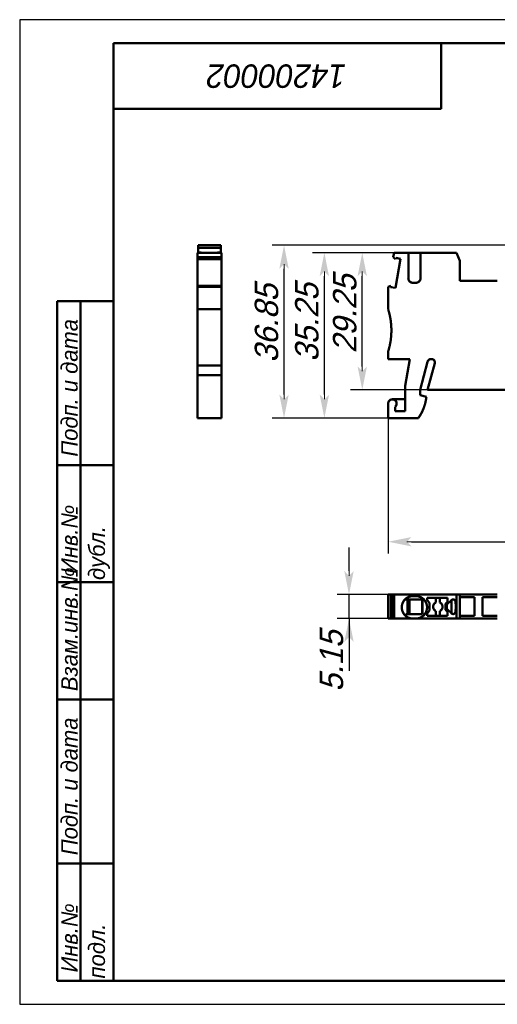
# Model space of a CAD drawing. Header units: millimetres. Extents: x 0 to 297, y 0 to 210.
# Tile 1 of 2: x 0 to 102, y 0 to 210. Entities that reach past the tile are written whole.
import ezdxf

# ---------------------------------------------------------------- set-up
doc = ezdxf.new("R2010")
doc.units = ezdxf.units.MM
doc.styles.add('TextStyle_1', font='T-FLEX Type A.TTF', dxfattribs={"oblique": 15, "height": 5})
doc.dimstyles.new('DIM_ST_1', dxfattribs={"dimtxt": 5, "dimasz": 5, "dimexe": 2.5, "dimexo": 0, "dimtad": 1, "dimrnd": 0.01, "dimdsep": 46, "dimtxsty": 'TextStyle_1', "dimblk": 'Arrow_3_C7_Status', "dimcen": 0.09, "dimclrd": 7, "dimclre": 7, "dimclrt": 7, "dimazin": 0, "dimtfac": 1, "dimtdec": 0, "dimtmove": 0, "dimatfit": 0, "dimldrblk": 'NONE', "dimfxl": 1, "dimtvp": 1, "dimtolj": 1, "dimarcsym": 0})
doc.dimstyles.new('DIM_ST_2', dxfattribs={"dimtxt": 5, "dimasz": 5, "dimexe": 2.5, "dimexo": 0, "dimtad": 1, "dimrnd": 0.01, "dimdsep": 46, "dimtxsty": 'TextStyle_1', "dimblk": 'Arrow_3_C7_Status', "dimcen": 0.09, "dimclrd": 7, "dimclre": 7, "dimclrt": 7, "dimazin": 0, "dimtfac": 1, "dimtdec": 0, "dimtmove": 0, "dimatfit": 0, "dimldrblk": 'NONE', "dimfxl": 1, "dimtvp": 1, "dimtolj": 1, "dimarcsym": 0})

# ---------------------------------------------------------------- blocks, each defined once
blk = doc.blocks.new('Arrow_3_C7_Status')
at = {"color": 7, "lineweight": 0, "flags": 128}
blk.add_lwpolyline([(-1, 0), (-0.8, 0)], dxfattribs=at)
at = {"color": 7}
blk.add_solid([(-1, -0.2), (0, 0), (-0.8, 0), (-1, 0.2)], dxfattribs=at)
blk = doc.blocks.new('*D5')
at = {"color": 7, "lineweight": -2}
for p, q in [((119.97, 161.98), (53.94, 161.98)), ((56.44, 130.13), (56.44, 156.98)), ((78.68, 125.13), (53.94, 125.13))]:
    blk.add_line(p, q, dxfattribs=at)
at = {"layer": 'Defpoints', "color": 0}
for p in [(56.44, 161.98), (119.97, 161.98), (78.68, 125.13)]:
    blk.add_point(p, dxfattribs=at)
at = {"color": 7, "lineweight": -2, "xscale": 5, "yscale": 5, "zscale": 5}
for p, rotation in [((56.44, 161.98), 90), ((56.44, 125.13), 270)]:
    blk.add_blockref('Arrow_3_C7_Status', p, dxfattribs=dict(at, rotation=rotation))
blk = doc.blocks.new('_None')
blk = doc.blocks.new('*D7')
at = {"color": 7, "lineweight": -2}
for p, q in [((85.58, 160.38), (62.55, 160.38)), ((65.05, 130.13), (65.05, 155.38)), ((78.68, 125.13), (62.55, 125.13))]:
    blk.add_line(p, q, dxfattribs=at)
at = {"layer": 'Defpoints', "color": 0}
for p in [(65.05, 160.38), (85.58, 160.38), (78.68, 125.13)]:
    blk.add_point(p, dxfattribs=at)
at = {"color": 7, "lineweight": -2, "xscale": 5, "yscale": 5, "zscale": 5}
for p, rotation in [((65.05, 160.38), 90), ((65.05, 125.13), 270)]:
    blk.add_blockref('Arrow_3_C7_Status', p, dxfattribs=dict(at, rotation=rotation))
blk = doc.blocks.new('*D8')
at = {"color": 7, "lineweight": -2}
for p, q in [((140.58, 136.33), (140.58, 96.26)), ((78.68, 125.13), (78.68, 96.26)), ((83.68, 98.76), (135.58, 98.76))]:
    blk.add_line(p, q, dxfattribs=at)
at = {"layer": 'Defpoints', "color": 0}
for p in [(140.58, 136.33), (78.68, 125.13), (140.58, 98.76)]:
    blk.add_point(p, dxfattribs=at)
at = {"color": 7, "lineweight": -2, "xscale": 5, "yscale": 5, "zscale": 5}
for p, rotation in [((78.68, 98.76), 180), ((140.58, 98.76), 360)]:
    blk.add_blockref('Arrow_3_C7_Status', p, dxfattribs=dict(at, rotation=rotation))
blk = doc.blocks.new('*D10')
at = {"color": 7, "lineweight": -2}
for p, q in [((85.58, 160.38), (70.64, 160.38)), ((73.14, 136.13), (73.14, 155.38)), ((87.08, 131.13), (70.64, 131.13))]:
    blk.add_line(p, q, dxfattribs=at)
at = {"layer": 'Defpoints', "color": 0}
for p in [(73.14, 160.38), (85.58, 160.38), (87.08, 131.13)]:
    blk.add_point(p, dxfattribs=at)
at = {"color": 7, "lineweight": -2, "xscale": 5, "yscale": 5, "zscale": 5}
for p, rotation in [((73.14, 160.38), 90), ((73.14, 131.13), 270)]:
    blk.add_blockref('Arrow_3_C7_Status', p, dxfattribs=dict(at, rotation=rotation))
blk = doc.blocks.new('*D11')
at = {"color": 7, "lineweight": -2}
for p, q in [((70.31, 92.52), (70.31, 97.52)), ((79.93, 87.52), (67.81, 87.52)), ((70.31, 82.37), (70.31, 87.52)), ((82.98, 82.37), (67.81, 82.37)), ((70.31, 82.37), (70.31, 71.23)), ((70.31, 77.37), (70.31, 72.37))]:
    blk.add_line(p, q, dxfattribs=at)
at = {"layer": 'Defpoints', "color": 0}
for p in [(70.31, 87.52), (79.93, 87.52), (82.98, 82.37)]:
    blk.add_point(p, dxfattribs=at)
at = {"color": 7, "lineweight": -2, "xscale": 5, "yscale": 5, "zscale": 5}
for p, rotation in [((70.31, 87.52), 270), ((70.31, 82.37), 90)]:
    blk.add_blockref('Arrow_3_C7_Status', p, dxfattribs=dict(at, rotation=rotation))
blk = doc.blocks.new('_FR1Страница_1')
at = {"color": 7, "lineweight": 25, "flags": 128}
for points in [[(0, 210), (0, 0)], [(297, 210), (0, 210)], [(0, 0), (297, 0)]]:
    blk.add_lwpolyline(points, dxfattribs=at)
at = {"color": 7, "lineweight": 50, "flags": 128}
for points in [[(20, 5), (20, 205)], [(20, 205), (292, 205)], [(90, 191), (90, 205)], [(20, 191), (90, 191)], [(8, 5), (8, 150)], [(8, 150), (20, 150)], [(13, 150), (13, 5)], [(8, 115), (20, 115)], [(8, 90), (20, 90)], [(20, 65), (8, 65)], [(8, 30), (20, 30)], [(20, 5), (8, 5)], [(292, 5), (20, 5)]]:
    blk.add_lwpolyline(points, dxfattribs=at)
at = {"color": 7}
for s, insert, char_height, width, attachment_point, rotation in [('\\pl0.5;{\\fT-FLEX Type A|b0|i1;\\l14200002 \\P}', (55, 198), 5, 72.5, 5, 180), ('\\pl0.5;{\\fT-FLEX Type A|b0|i1;\\l Подп. и дата\\P}', (8.875, 115), 3.5, 36.75, 1, 90), ('\\pl0.5;{\\fT-FLEX Type A|b0|i1;\\l\\P}', (16.5, 132.5), 3.5, 36.75, 5, 90), ('\\pl0.5;{\\fT-FLEX Type A|b0|i1;\\l Инв.№ дубл.\\P}', (8.875, 90), 3.5, 26.75, 1, 90), ('\\pl0.5;{\\fT-FLEX Type A|b0|i1;\\l\\P}', (16.5, 102.5), 3.5, 26.75, 5, 90), ('\\pl0.5;{\\fT-FLEX Type A|b0|i1;\\l Взам.инв.№\\P}', (8.875, 65), 3.5, 26.75, 1, 90), ('\\pl0.5;{\\fT-FLEX Type A|b0|i1;\\l\\P}', (16.5, 77.5), 3.5, 26.75, 5, 90), ('\\pl0.5;{\\fT-FLEX Type A|b0|i1;\\l Подп. и дата\\P}', (8.875, 30), 3.5, 36.75, 1, 90), ('\\pl0.5;{\\fT-FLEX Type A|b0|i1;\\l\\P}', (16.5, 47.5), 3.5, 36.75, 5, 90), ('\\pl0.5;{\\fT-FLEX Type A|b0|i1;\\l Инв.№ подл.\\P}', (8.875, 5), 3.5, 26.75, 1, 90), ('\\pl0.5;{\\fT-FLEX Type A|b0|i1;\\l\\H0.857143x;\\P}', (16.5, 17.5), 3.5, 26.75, 5, 90)]:
    blk.add_mtext(s, dxfattribs=dict(at, insert=insert, char_height=char_height, width=width, attachment_point=attachment_point, rotation=rotation))
blk = doc.blocks.new('Страница_1')
at = {"color": 7, "lineweight": 50, "flags": 128}
for points in [[(42.953, 161.981), (38.083, 161.981)], [(38.083, 161.411), (38.083, 161.981)], [(42.953, 161.411), (42.953, 161.981)], [(37.943, 160.381), (37.943, 159.429)], [(43.093, 160.381), (37.943, 160.381)], [(38.083, 161.411), (38.083, 160.481)], [(42.953, 161.411), (38.083, 161.411)], [(38.768, 160.481), (38.083, 160.481)], [(38.768, 160.381), (38.768, 160.481)], [(42.268, 160.481), (42.268, 160.381)], [(42.953, 160.481), (42.268, 160.481)], [(42.953, 161.411), (42.953, 160.481)], [(43.093, 160.381), (43.093, 159.429)], [(79.765, 159.43), (79.932, 160.381)], [(82.977, 160.381), (79.932, 160.381)], [(82.977, 160.381), (82.977, 154.981)], [(83.006, 160.381), (83.977, 160.381)], [(84.577, 160.381), (83.977, 160.381)], [(85.547, 160.381), (84.577, 160.381)], [(85.577, 154.981), (85.577, 160.381)], [(85.577, 160.381), (93.258, 160.381)], [(93.258, 160.381), (93.977, 158.681)], [(37.943, 159.036), (37.943, 159.429)], [(43.093, 159.429), (37.943, 159.429)], [(43.093, 159.036), (37.943, 159.036)], [(37.943, 153.349), (37.943, 159.032)], [(43.093, 159.036), (43.093, 159.429)], [(43.093, 153.349), (43.093, 159.032)], [(79.765, 159.43), (80.228, 159.042)], [(80.228, 159.042), (80.275, 159.31)], [(81.329, 159.124), (80.231, 152.895)], [(81.329, 159.124), (80.275, 159.31)], [(93.977, 154.381), (93.977, 158.681)], [(37.943, 153.344), (43.093, 153.344)], [(37.943, 153.344), (37.943, 153.144)], [(43.093, 153.344), (43.093, 153.144)], [(79.224, 153.349), (78.677, 153.15)], [(79.224, 153.349), (79.177, 153.081)], [(83.977, 153.981), (84.577, 153.981)], [(101.977, 154.381), (93.977, 154.381)], [(43.093, 153.144), (37.943, 153.144)], [(37.943, 153.144), (37.943, 148.331)], [(43.093, 153.144), (43.093, 148.331)], [(78.677, 153.15), (78.677, 148.331)], [(79.177, 153.081), (80.231, 152.895)], [(43.093, 148.331), (37.943, 148.331)], [(37.943, 148.331), (37.943, 136.331)], [(43.093, 148.331), (43.093, 136.331)], [(78.677, 139.331), (78.677, 137.731)], [(78.677, 137.731), (83.289, 137.731)], [(82.277, 131.992), (83.289, 137.731)], [(85.477, 131.131), (87.086, 137.138)], [(87.077, 131.131), (88.605, 136.834)], [(43.093, 136.331), (37.943, 136.331)], [(37.943, 136.331), (37.943, 134.284)], [(43.093, 136.331), (43.093, 134.284)], [(37.943, 134.284), (43.093, 134.284)], [(37.943, 125.131), (37.943, 134.284)], [(43.093, 125.131), (43.093, 134.284)], [(82.277, 131.992), (82.277, 126.631)], [(85.477, 130.031), (85.477, 131.131)], [(120.177, 131.131), (87.077, 131.131)], [(78.677, 128.231), (78.677, 125.131)], [(82.277, 129.131), (79.577, 129.131)], [(80.477, 128.231), (80.47, 128.121)], [(85.477, 130.031), (86.832, 129.668)], [(80.177, 126.631), (80.177, 127.56)], [(82.277, 126.631), (80.177, 126.631)], [(43.093, 125.131), (37.943, 125.131)], [(85.118, 125.131), (78.677, 125.131)], [(79.224, 87.515), (78.677, 87.515)], [(78.677, 87.515), (78.677, 82.365)], [(79.224, 87.515), (79.224, 82.365)], [(79.228, 87.515), (79.761, 87.515)], [(79.765, 87.515), (79.932, 87.515)], [(79.765, 87.515), (79.765, 82.365)], [(93.258, 87.515), (79.932, 87.515)], [(79.932, 87.515), (79.932, 82.365)], [(82.327, 86.415), (82.28, 86.462)], [(84.577, 86.415), (82.327, 86.415)], [(82.827, 86.415), (82.827, 83.327)], [(82.977, 83.323), (82.977, 86.415)], [(83.227, 83.317), (83.227, 86.415)], [(84.577, 87.165), (83.977, 87.165)], [(84.577, 86.415), (85.565, 86.415)], [(86.005, 86.415), (85.565, 86.415)], [(85.906, 86.415), (85.906, 83.275)], [(87.027, 86.815), (91.327, 86.815)], [(87.027, 86.304), (87.027, 86.815)], [(87.527, 85.708), (87.027, 86.304)], [(88.877, 86.815), (88.877, 85.807)], [(89.677, 85.807), (89.677, 86.815)], [(92.173, 86.294), (91.227, 85.347)], [(91.327, 86.815), (91.327, 85.944)], [(92.193, 83.468), (92.193, 86.313)], [(93.258, 87.515), (93.977, 87.515)], [(93.258, 82.365), (93.258, 87.515)], [(101.977, 87.515), (93.977, 87.515)], [(93.977, 87.515), (93.977, 82.365)], [(97.127, 86.94), (93.977, 86.94)], [(97.127, 86.94), (97.127, 82.94)], [(101.977, 86.94), (98.827, 86.94)], [(98.827, 82.94), (98.827, 86.94)], [(87.027, 83.476), (87.527, 84.072)], [(87.527, 84.072), (87.527, 85.708)], [(91.327, 85.944), (90.927, 85.544)], [(90.927, 85.544), (90.927, 84.236)], [(90.927, 84.236), (91.327, 83.836)], [(91.227, 84.433), (91.227, 85.347)], [(91.583, 84.077), (91.227, 84.433)], [(91.583, 84.077), (91.954, 83.706)], [(93.129, 84.89), (93.024, 85.988)], [(93.024, 83.793), (93.129, 84.89)], [(79.224, 82.365), (78.677, 82.365)], [(79.228, 82.365), (79.761, 82.365)], [(79.765, 82.365), (79.932, 82.365)], [(82.977, 82.365), (79.932, 82.365)], [(82.28, 83.068), (82.544, 83.332)], [(82.544, 83.332), (84.577, 83.297)], [(82.977, 82.583), (82.977, 82.365)], [(82.977, 82.365), (83.977, 82.365)], [(83.977, 82.365), (84.577, 82.365)], [(85.577, 82.365), (84.577, 82.365)], [(85.577, 82.365), (85.577, 82.583)], [(85.577, 82.365), (93.258, 82.365)], [(87.027, 82.965), (87.027, 83.476)], [(91.327, 82.965), (87.027, 82.965)], [(88.877, 83.974), (88.877, 82.965)], [(89.677, 82.965), (89.677, 83.974)], [(91.327, 83.836), (91.327, 82.965)], [(92.173, 83.487), (91.954, 83.706)], [(93.258, 82.365), (93.977, 82.365)], [(97.127, 82.94), (93.977, 82.94)], [(101.977, 82.365), (93.977, 82.365)], [(101.977, 82.94), (98.827, 82.94)]]:
    blk.add_lwpolyline(points, dxfattribs=at)
at = {"color": 7, "linetype": 'Continuous', "lineweight": 50, "const_width": 0.5}
for points in [[(82.977, 154.981, 0.4142136), (83.977, 153.981, 0.4142136)], [(84.577, 153.981, 0.4142136), (85.577, 154.981, 0.4142136)], [(79.368, 143.831, 0.0763208), (78.677, 148.331, 0.0763208)], [(78.677, 139.331, 0.0763208), (79.368, 143.831, 0.0763208)], [(88.089, 137.697, 0.4228448), (87.086, 137.138, 0.4228448)], [(88.605, 136.834, 0.4234428), (88.089, 137.697, 0.4234428)], [(79.577, 129.131, 0.4142136), (78.677, 128.231, 0.4142136)], [(80.477, 128.231, 0.4142136), (79.577, 129.131, 0.4142136)], [(80.177, 127.56, 0.1816842), (80.47, 128.121, 0.1816842)], [(85.118, 125.131, 0.1297794), (86.832, 129.668, 0.1297794)], [(83.977, 87.165, 0.4142135), (81.577, 84.765, 0.4142135)], [(86.977, 84.765, 0.4142135), (84.577, 87.165, 0.4142135)], [(86.005, 86.415, 0.0029081), (85.993, 84.765, 0.0029081)], [(93.024, 85.988, 0.6343725), (92.173, 86.294, 0.6343725)], [(81.577, 84.765, 0.2932528), (82.977, 82.583, 0.2932528)], [(85.577, 82.583, 0.2932528), (86.977, 84.765, 0.2932528)], [(85.993, 84.765, 0.0027907), (86.003, 83.273, 0.0027907)], [(88.877, 85.807, 0.2982166), (88.277, 84.89, 0.2982166)], [(88.277, 84.89, 0.2982166), (88.877, 83.974, 0.2982166)], [(89.677, 83.974, 0.6546537), (89.677, 85.807, 0.6546537)], [(92.846, 83.455, 0.1983247), (93.024, 83.793, 0.1983247)], [(82.977, 82.583, 0.107834), (83.977, 82.365, 0.107834)], [(84.577, 83.297, 0.0002124), (85.629, 83.279, 0.0002124)], [(84.577, 82.365, 0.1078339), (85.577, 82.583, 0.1078339)], [(85.629, 83.279, 0.0000404), (86.003, 83.273, 0.0000404)], [(92.173, 83.487, 0.3873184), (92.846, 83.455, 0.3873184)]]:
    blk.add_lwpolyline(points, format="xyb", dxfattribs=at)
blk.add_blockref('_FR1Страница_1', (0, 0.1))
at = {"color": 7, "style": 'TextStyle_1', "oblique": 15}
for s, p in [('29.25', (71.887, 138.968)), ('36.85', (55.187, 136.946)), ('35.25', (63.797, 137.123)), ('5.15', (69.057, 66.76))]:
    blk.add_text(s, height=5, rotation=90, dxfattribs=at).set_placement(p)
for base, p1, p2, dimstyle, picture, middle in [((56.437, 161.981), (78.677, 125.131), (119.968, 161.981), 'DIM_ST_1', '*D5', (56.437, 143.556)), ((65.047, 160.381), (78.677, 125.131), (85.577, 160.381), 'DIM_ST_1', '*D7', (65.047, 143.556)), ((73.137, 160.381), (87.077, 131.131), (85.577, 160.381), 'DIM_ST_1', '*D10', (73.137, 145.756)), ((70.307, 87.515), (82.977, 82.365), (79.932, 87.515), 'DIM_ST_2', '*D11', (70.307, 71.228))]:
    dim = blk.add_linear_dim(base=base, p1=p1, p2=p2, angle=90, text=' ', dimstyle=dimstyle)
    dim.commit()
    dim.dimension.update_dxf_attribs({"geometry": picture, "text_midpoint": middle, "dimtype": 160})
dim = blk.add_linear_dim(base=(140.577, 98.756), p1=(78.677, 125.131), p2=(140.577, 136.331), text=' ', dimstyle='DIM_ST_2')
dim.commit()
dim.dimension.update_dxf_attribs({"geometry": '*D8', "text_midpoint": (109.627, 98.756), "dimtype": 160})

msp = doc.modelspace()

# ---------------------------------------------------------------- block references
msp.add_blockref('Страница_1', (0, 0))

doc.saveas('drawing.dxf')
